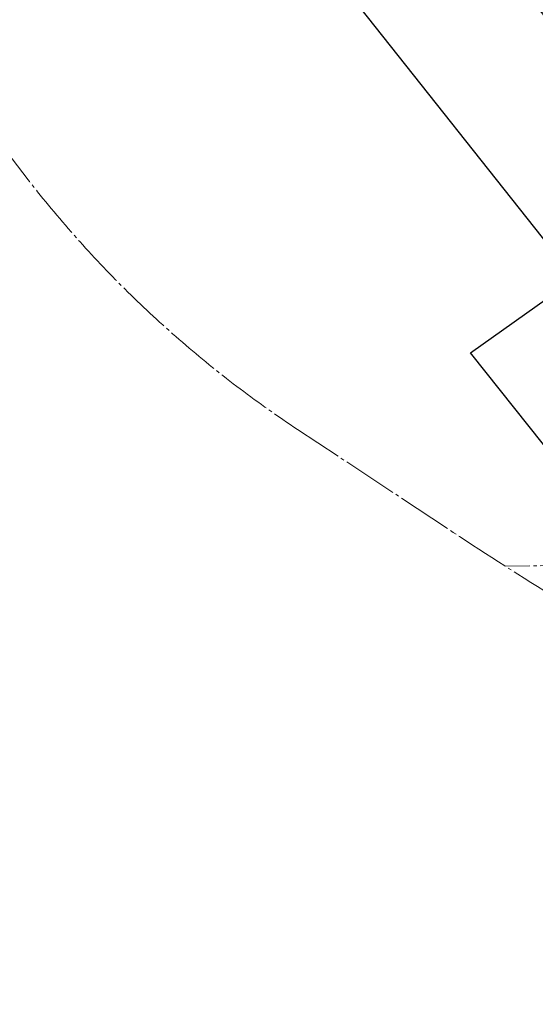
# Model space of a CAD drawing. Extents: x 2399984 to 2508823, y 556481 to 592637.
# Tile 83 of 158: x 2436533 to 2437280, y 563813 to 565239. Entities that reach past the tile are written whole.
import ezdxf

# ---------------------------------------------------------------- set-up
doc = ezdxf.new("R2010")
doc.units = 0
doc.header["$MEASUREMENT"] = 0
doc.linetypes.add('cl20', pattern=[100, 5, -5, 80, -5, 5])
doc.layers.add('DT_X_Triangles', color=91, linetype='Continuous', lineweight=0)
doc.layers.add('RW_X_CL_20', color=6, linetype='cl20', lineweight=0)
doc.layers.add('SC_Scratch1', color=7, linetype='Continuous', lineweight=0, plot=False)

msp = doc.modelspace()

# ---------------------------------------------------------------- linework, layer by layer
at = {"layer": 'RW_X_CL_20'}
for p, q in [((2437160.9, 564496.2), (2436935.3, 564645.3)), ((2438326.9, 564464), (2437236.6, 564447.1))]:
    msp.add_line(p, q, dxfattribs=at)
for centre, radius, start, end in [((2437838.1, 566011.2), 1637.3, 208.1865, 236.5366), ((2440247.8, 569168.2), 5599.7, 236.5453, 238.3703)]:
    msp.add_arc(centre, radius, start, end, dxfattribs=at)
at = {"layer": 'SC_Scratch1', "color": 4, "lineweight": 30}
for p, q in [((2437337.2, 564863.7), (2436541.2, 565868.9)), ((2437186.1, 564756.5), (2437758.8, 565162.9)), ((2438013.9, 563711.1), (2437186.1, 564756.5))]:
    msp.add_line(p, q, dxfattribs=at)

# ---------------------------------------------------------------- meshes
at = {"layer": 'DT_X_Triangles'}
mesh = msp.add_polyface(dxfattribs=at)
corners = [(2437202.7, 565337.6), (2437255.4, 565307.1), (2437239.6, 565303.3), (2437221.2, 565351), (2437231.1, 565402), (2437245.8, 565389.3), (2437263.5, 565364.4), (2437261.2, 565331.7), (2437274.1, 565311.4), (2437223.8, 565411.8), (2437238.3, 565421.7), (2437229.1, 565427.8), (2437233.7, 565424.1), (2437247.4, 565419.3), (2437260.1, 565408.8), (2437250.5, 565404.1), (2437238.9, 565424.3), (2437240.1, 565422.2), (2437288.8, 565249.4), (2437268.4, 565396.8), (2437269.8, 565389.1), (2437248.2, 565431.6), (2437248.6, 565440.9), (2437300.5, 565256.7), (2437319.7, 565274.3), (2437275.8, 565343.9), (2437310.6, 565315.2), (2437320.9, 565207.1), (2437357.7, 565223.3), (2437363.3, 565227.5), (2437335.6, 565283.7), (2437330.3, 565190.2), (2437350.7, 565185.9), (2437372.1, 565233.7), (2437401.4, 565197.2), (2437382.4, 565175.5)]
mesh.append_faces([[corners[k] for k in face] for face in [(0, 1, 2), (3, 4, 5), (3, 5, 6), (3, 6, 7), (3, 7, 8), (3, 8, 1), (9, 10, 4), (9, 11, 12), (9, 12, 10), (4, 10, 13), (4, 13, 14), (4, 14, 15), (4, 15, 5), (10, 16, 17), (10, 17, 13), (16, 13, 17), (2, 1, 18), (5, 15, 19), (5, 19, 20), (5, 20, 6), (13, 21, 14), (22, 19, 14), (15, 14, 19), (1, 23, 18), (1, 8, 24), (1, 24, 23), (7, 6, 25), (7, 25, 26), (7, 26, 24), (7, 24, 8), (18, 23, 27), (23, 28, 27), (23, 24, 29), (23, 29, 28), (26, 30, 24), (24, 30, 29), (27, 28, 31), (31, 28, 32), (30, 33, 29), (28, 29, 34), (28, 34, 35), (29, 33, 34)]])

doc.saveas('drawing.dxf')
